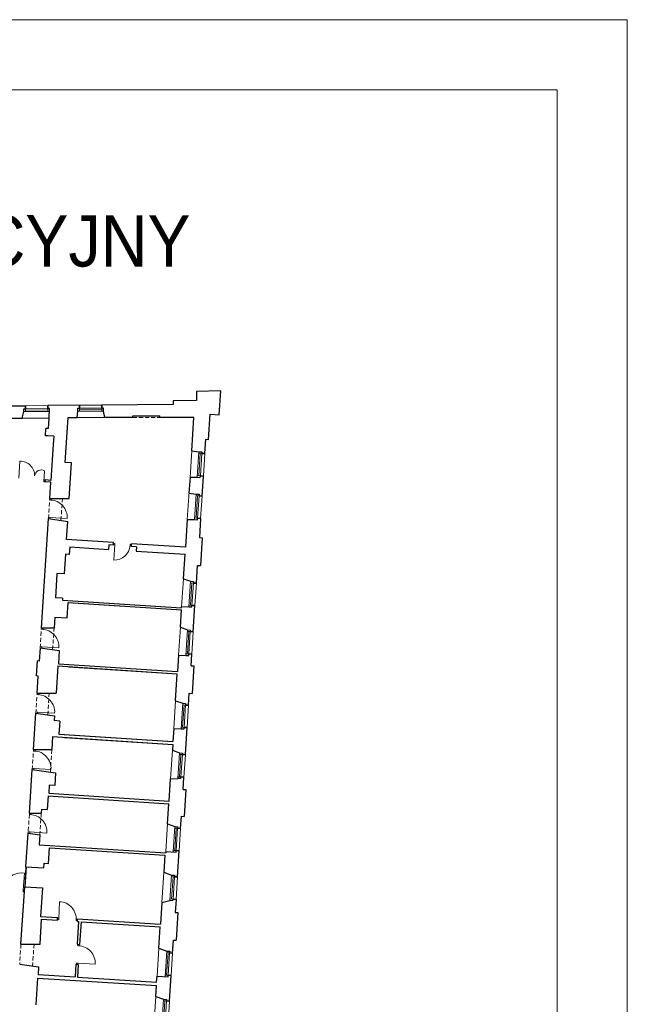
# Model space of a CAD drawing. Header units: centimetres. Extents: x 690840 to 714026, y 27673 to 40762.
# Tile 10 of 162: x 695501 to 695653, y 37516 to 37762. Entities that reach past the tile are written whole.
import ezdxf

# ---------------------------------------------------------------- set-up
doc = ezdxf.new("R2010")
doc.units = ezdxf.units.CM
doc.linetypes.add('DASHED', pattern=[19.05, 12.7, -6.35])
for name, color, linetype, lineweight in [('Drzwi i okna', 51, 'Continuous', 9), ('Opis', 102, 'Continuous', 9), ('Przekrojowa', 253, 'Continuous', 25), ('Ramka', 255, 'Continuous', 9), ('Widokowa', 140, 'Continuous', 9)]:
    doc.layers.add(name, color=color, linetype=linetype, lineweight=lineweight)
doc.layers.add('Obrys powierzchni', color=50, linetype='Continuous', lineweight=9, plot=False)
doc.styles.add('ARIELCE', font='arial.ttf', dxfattribs={"width": 0.9})

# ---------------------------------------------------------------- blocks, each defined once
blk = doc.blocks.new('zw$2918')
at = {"layer": 'Drzwi i okna', "color": 0}
for p, q in [((3569.7, -430.1), (3574.6, -344.7)), ((3695.7, -447.3), (3698.8, -392.9)), ((3696.2, -438.3), (3695.7, -447.3)), ((3696.2, -438.3), (3702.8, -438.7)), ((3695.7, -447.3), (3702.3, -447.7)), ((3723.9, -538.3), (3724.4, -531.7)), ((3732.9, -538.9), (3723.9, -538.3)), ((3731.9, -538.8), (3732.4, -531.6)), ((3731.9, -538.8), (3731.9, -538.8)), ((3718.3, -625), (3717.9, -631.5)), ((3727.3, -625.6), (3718.3, -625)), ((3725.9, -632.7), (3726.3, -625.6)), ((3726.3, -625.6), (3811.7, -631)), ((4042.2, -762.9), (4048.6, -763.3)), ((4049.1, -755.3), (4042.6, -754.9)), ((4048.9, -758.8), (4044, -838.7)), ((4048.6, -764.3), (4049.1, -755.3)), ((4125.3, -769), (4125.9, -760)), ((4125.4, -768), (4132, -768.4)), ((4125.9, -760), (4132.5, -760.4)), ((3682.3, -1184), (3682.7, -1177.4)), ((3690.2, -1184.5), (3690.7, -1177.3)), ((3691.2, -1184.6), (3682.3, -1184)), ((3690.2, -1184.5), (3690.2, -1184.5)), ((3676.7, -1270.7), (3676.3, -1277.2)), ((3685.7, -1271.3), (3676.7, -1270.7)), ((3684.2, -1278.3), (3684.7, -1271.2)), ((3684.7, -1271.2), (3770, -1276.7)), ((3661.2, -1510.3), (3661.7, -1503.7)), ((3670.2, -1510.9), (3661.2, -1510.3)), ((3669.2, -1510.8), (3669.6, -1504.2)), ((3669.2, -1510.8), (3669.2, -1510.8)), ((3669.6, -1504.2), (3669.6, -1504.2)), ((3655.6, -1597), (3655.2, -1603.5)), ((3664.6, -1597.6), (3655.6, -1597)), ((3663.2, -1604), (3663.6, -1597.5)), ((3663.6, -1597.5), (3748.9, -1603)), ((3642.9, -1791.7), (3643.5, -1785.1)), ((3651.9, -1792.3), (3642.9, -1791.7)), ((3650.9, -1792.2), (3651.4, -1785)), ((3650.9, -1792.2), (3650.9, -1792.2)), ((3651.3, -1785.6), (3651.3, -1785.6)), ((3637.4, -1878.4), (3637, -1884.9)), ((3646.4, -1879), (3637.4, -1878.4)), ((3644.9, -1886), (3645.4, -1879)), ((3645.4, -1879), (3730.7, -1884.4)), ((3622.6, -2109.1), (3623, -2102.5)), ((3631.6, -2109.6), (3622.6, -2109.1)), ((3630.6, -2109.6), (3631, -2103)), ((3630.6, -2109.6), (3630.6, -2109.5)), ((3631, -2103), (3631, -2103)), ((3617, -2195.8), (3616.6, -2202.3)), ((3626, -2196.4), (3617, -2195.8)), ((3624.6, -2202.8), (3625, -2196.3)), ((3625, -2196.3), (3710.3, -2201.8)), ((3591.8, -2486.9), (3598, -2401.6)), ((3591.8, -2485.9), (3591.2, -2494.9)), ((3591.2, -2494.9), (3597.7, -2495.4)), ((3598.2, -2487.4), (3591.8, -2486.9)), ((3769.9, -2629.7), (3773.5, -2544.3)), ((3769.7, -2634.2), (3763.1, -2633.9)), ((3770.1, -2626.3), (3763.5, -2625.9)), ((3770.2, -2625.3), (3769.7, -2634.2)), ((3857, -2629.9), (3856.5, -2638.9)), ((3856.5, -2638.9), (3863, -2639.3)), ((3863.4, -2631.3), (3856.9, -2630.9)), ((3863.3, -2763.9), (3863.8, -2757.2)), ((3872.3, -2764.5), (3863.3, -2763.9)), ((3871.3, -2764.4), (3871.7, -2757.7)), ((3857.8, -2850.7), (3857.4, -2857.1)), ((3866.8, -2851.2), (3857.8, -2850.7)), ((3865.3, -2857.6), (3865.7, -2851.2)), ((3865.7, -2851.2), (3951.1, -2856.6))]:
    blk.add_line(p, q, dxfattribs=at)
at = {"layer": 'Drzwi i okna', "color": 0, "ltscale": 1.6}
for centre, radius, start, end in [((3576.9, -416.8), 72.1, 359.2141, 91.852), ((3682.4, -422.3), 33.7, 60.7354, 172.2871), ((3725.1, -625.3), 86.7, 356.2036, 87.8142), ((3683.4, -1271), 86.7, 356.2036, 87.8142), ((3662.4, -1597.3), 86.7, 356.2036, 87.8142), ((3644.1, -1878.7), 86.7, 356.2036, 87.8142), ((3623.8, -2196), 86.7, 356.2036, 87.8142), ((3584.7, -2496.1), 95.4, 81.999, 151.8038), ((3770.1, -2631), 86.7, 356.1135, 87.7241), ((3864.5, -2850.9), 86.7, 356.2036, 87.8142)]:
    blk.add_arc(centre, radius, start, end, dxfattribs=at)
at = {"layer": 'Drzwi i okna', "color": 0}
for centre, radius, start, end in [((4047.9, -761), 77.8, 267.1102, 356.4843), ((4126.8, -764.7), 78.2, 174.843, 178.1416), ((3513.6, -2484.6), 78.2, 354.1927, 357.4913), ((3778.7, -2630.1), 78.2, 355.2588, 358.5574)]:
    blk.add_arc(centre, radius, start, end, dxfattribs=at)
at = {"layer": 'Przekrojowa', "color": 0, "ltscale": 1.6}
for p, q in [((4577.8, 6.7), (4456.8, 3.7)), ((4456.8, 3.7), (4456.8, -41.3)), ((4570.1, -113.3), (4577.8, 6.7)), ((4456.8, -41.3), (4340.8, -44.1)), ((4340.8, -44.1), (4340.8, -62.1)), ((3057.8, -68.3), (3602.8, -67.7)), ((3587.4, -129.3), (3595.3, -97.5)), ((3872.8, -65.6), (3714.8, -66.8)), ((3861.6, -127.2), (3865.2, -95.4)), ((4340.8, -62.1), (3984.8, -64.7)), ((3999.3, -127.1), (3993.3, -94.3)), ((3116.9, -130), (3587.4, -129.3)), ((3718.4, -181.8), (3721.8, -129.5)), ((3801.1, -351.3), (3815.6, -127.2)), ((3815.6, -127.2), (3861.6, -127.2)), ((4139.3, -127), (3999.3, -127.1)), ((4139.3, -118.9), (4274.3, -118.8)), ((4139.3, -127), (4139.3, -118.9)), ((4274.3, -126.9), (4274.3, -118.8)), ((4443.9, -126.8), (4274.3, -126.9)), ((4433.2, -292.7), (4443.9, -126.8)), ((4517.1, -236.2), (4525.2, -110.4)), ((4525.2, -110.4), (4570.1, -113.3)), ((3703, -217.9), (3705.4, -181)), ((3718.4, -181.8), (3705.4, -181)), ((3716, -218.7), (3703, -217.9)), ((3744.4, -220.6), (3716, -218.7)), ((3744.4, -220.6), (3741.8, -260.9)), ((4498.5, -307.1), (4503.1, -235.3)), ((4503.1, -235.3), (4517.1, -236.2)), ((3741.8, -260.9), (3730.3, -440.5)), ((4433.2, -292.7), (4469.3, -297.5)), ((3833.1, -353.4), (3801.1, -351.3)), ((3821.6, -530.6), (3833.1, -353.4)), ((3702.3, -447.7), (3702.8, -438.7)), ((3730.3, -440.5), (3702.8, -438.7)), ((4424.8, -424.2), (4419.6, -504.3)), ((4424.8, -424), (4461.1, -424.7)), ((4484.8, -518.7), (4491.3, -418.9)), ((3729.7, -449.5), (3702.3, -447.7)), ((3724.4, -531.7), (3729.7, -449.5)), ((3724.4, -531.7), (3821.6, -530.6)), ((4419.6, -504.3), (4455.6, -509)), ((3682.7, -1177.4), (3717.9, -631.5)), ((3717.9, -631.5), (3814.2, -645.2)), ((4411.1, -635.7), (4402.1, -774.6)), ((4411.1, -635.5), (4447.4, -636.3)), ((4477.6, -630.5), (4471.4, -726.3)), ((3808.4, -736.6), (3814.2, -645.2)), ((4042.9, -751.6), (3808.4, -736.6)), ((4471.4, -726.3), (4485.4, -727.2)), ((4485.4, -727.2), (4476.4, -866.3)), ((3824.1, -772.7), (3821.6, -810.6)), ((3824.1, -772.7), (4017.7, -785.1)), ((4019.1, -763.1), (4017.7, -785.1)), ((4042, -764.6), (4019.1, -763.1)), ((4042, -764.6), (4042.9, -751.6)), ((4131.9, -770.3), (4132.7, -757.4)), ((4156.8, -771.9), (4131.9, -770.3)), ((4156.8, -771.9), (4131.9, -770.3)), ((4402.1, -774.6), (4132.7, -757.4)), ((4156.8, -771.9), (4155.4, -793.9)), ((3802.7, -809.4), (3796.4, -907.2)), ((3821.6, -810.6), (3802.7, -809.4)), ((4155.4, -793.9), (4399.9, -809.5)), ((4392, -931.6), (4399.9, -809.5)), ((4456.7, -954.2), (4462.5, -865.4)), ((4462.5, -865.4), (4476.4, -866.3)), ((3760.4, -904.9), (3752.6, -1026.6)), ((3796.4, -907.2), (3760.4, -904.9)), ((4392, -931.6), (4427.5, -944.6)), ((3788.5, -1028.9), (3752.6, -1026.6)), ((3788.5, -1028.9), (3787.9, -1038.9)), ((3787.9, -1038.9), (4382.6, -1077)), ((3811.2, -1127.4), (3816.2, -1050.6)), ((3816.2, -1050.6), (4382, -1087.1)), ((3816.2, -1050.6), (4382, -1087.1)), ((3841.1, -1052.2), (4382, -1087.1)), ((3841.1, -1052.2), (4382, -1087.1)), ((4382.6, -1077), (4383, -1071.3)), ((4383, -1071.1), (4419.3, -1071.8)), ((4441.1, -1196.7), (4449.5, -1066)), ((3749.3, -1123.4), (3745.9, -1176.6)), ((3749.3, -1123.4), (3811.2, -1127.4)), ((4376.4, -1174.1), (4382, -1087.1)), ((3682.7, -1177.4), (3745.9, -1176.6)), ((4376.4, -1174.1), (4411.9, -1187.1)), ((3676.3, -1277.2), (3672, -1343)), ((3676.3, -1277.2), (3771.6, -1290.7)), ((3771.6, -1290.7), (3767.4, -1356)), ((4367.4, -1313.8), (4362.2, -1394.4)), ((4367.4, -1313.6), (4403.7, -1314.3)), ((4430.1, -1366.4), (4433.9, -1308.5)), ((3658.2, -1417.3), (3663, -1342.5)), ((3672, -1343), (3663, -1342.5)), ((3764.6, -1367.5), (3755.9, -1502.6)), ((3764.6, -1367.5), (4361.4, -1406)), ((3767.4, -1356), (4362.2, -1394.4)), ((3820.5, -1371.1), (4361.4, -1406)), ((4430.1, -1366.4), (4444.1, -1367.3)), ((4444.1, -1367.3), (4435.3, -1504.5)), ((3667.2, -1417.9), (3658.2, -1417.3)), ((3661.7, -1503.7), (3667.2, -1417.9)), ((4352.7, -1540.8), (4361.4, -1406)), ((3661.7, -1503.7), (3755.9, -1502.6)), ((4417.4, -1563.4), (4421.3, -1503.6)), ((4421.3, -1503.6), (4435.3, -1504.5)), ((4352.7, -1540.8), (4388.2, -1553.8)), ((3643.5, -1785.1), (3655.2, -1603.5)), ((3655.2, -1603.5), (3748.6, -1616.7)), ((3748.6, -1616.7), (3747, -1640.5)), ((3774, -1642.2), (3747, -1640.5)), ((3774, -1642.2), (3769.7, -1708.5)), ((3738.9, -1720.1), (3734.8, -1784)), ((3738.9, -1720.1), (4338.6, -1758.9)), ((3769.7, -1708.5), (4339.5, -1745.3)), ((3769.7, -1708.5), (4339.5, -1745.3)), ((3798.6, -1710.4), (4339.5, -1745.3)), ((3798.6, -1710.4), (4339.5, -1745.3)), ((4343.7, -1680.4), (4339.5, -1745.3)), ((4343.7, -1680.3), (4380, -1681)), ((4401.5, -1809.9), (4410.2, -1675.2)), ((3797.8, -1723.9), (4338.6, -1758.9)), ((4338.6, -1758.9), (4336.8, -1788.2)), ((3643.4, -1785.1), (3734.8, -1784)), ((4336.8, -1788.2), (4372.3, -1801.2)), ((3623, -2102.5), (3637, -1884.9)), ((3637, -1884.9), (3753.3, -1901.4)), ((3753.3, -1901.4), (3749.2, -1964.3)), ((3722.3, -1962.5), (3719.6, -2002.9)), ((3749.2, -1964.3), (3722.3, -1962.5)), ((4320.4, -2041.7), (4327.5, -1931.1)), ((4327.5, -1931.1), (4364.1, -1928.5)), ((4378.8, -1929.5), (4364.1, -1928.5)), ((4390.3, -1983.6), (4394.2, -1922.7)), ((3719.6, -2002.9), (4320.4, -2041.7)), ((4390.3, -1983.6), (4404.3, -1984.5)), ((4404.3, -1984.5), (4395.6, -2118.6)), ((3715.8, -2016.3), (3711.4, -2084.1)), ((3715.8, -2016.3), (4319.5, -2055.2)), ((4313, -2155.9), (4319.5, -2055.2)), ((3623, -2102.5), (3682.2, -2101.8)), ((3683.4, -2082.3), (3682.2, -2101.8)), ((3683.4, -2082.3), (3711.4, -2084.1)), ((4313, -2155.9), (4348.5, -2168.9)), ((4377.7, -2178.6), (4381.7, -2117.7)), ((4381.7, -2117.7), (4395.6, -2118.6)), ((3605.8, -2369.9), (3616.6, -2202.3)), ((3616.6, -2202.3), (3675.2, -2210.6)), ((3675.2, -2210.6), (3672, -2260)), ((3672, -2260), (4303.7, -2300.7)), ((3718.1, -2353.1), (3723.1, -2275.3)), ((3723.1, -2275.3), (4298.9, -2312.4)), ((4304.1, -2293.9), (4303.7, -2300.7)), ((4362.1, -2421.1), (4370.5, -2290.4)), ((3694.6, -2375.6), (3696.1, -2351.7)), ((3696.1, -2351.7), (3718.1, -2353.1)), ((4298.9, -2312.4), (4293.5, -2397)), ((3605.8, -2369.9), (3694.6, -2375.6)), ((4293.5, -2397), (4332.9, -2411.4)), ((3580.8, -2757.1), (3599.3, -2469.7)), ((3599.3, -2469.7), (3688.2, -2475.4)), ((3688.2, -2475.4), (3678.9, -2618.1)), ((4283.7, -2548.6), (4276.7, -2656.7)), ((4283.7, -2548.6), (4324.7, -2538.7)), ((4339.5, -2539.7), (4324.7, -2538.7)), ((4354.9, -2532.9), (4350.7, -2597.7)), ((4350.7, -2597.7), (4364.7, -2598.6)), ((4364.7, -2598.6), (4355.8, -2736.8)), ((3676.1, -2756), (3684.1, -2632.1)), ((3678.9, -2618.1), (3763.8, -2623.6)), ((3684.1, -2632.1), (3762.9, -2637.2)), ((3762.9, -2637.2), (3763.8, -2623.6)), ((3868.7, -2644), (3861.4, -2757.1)), ((3862.8, -2643.6), (3863.6, -2630.1)), ((3862.8, -2643.6), (3868.7, -2644)), ((3863.6, -2630.1), (4276.7, -2656.7)), ((3880.7, -2644.8), (3873.4, -2757.9)), ((3880.7, -2644.8), (4275.8, -2670.3)), ((4269, -2776.7), (4275.8, -2670.3)), ((4337.6, -2800.8), (4341.8, -2735.9)), ((4341.8, -2735.9), (4355.8, -2736.8)), ((3580.8, -2757.1), (3676.1, -2756)), ((3861.4, -2757.1), (3873.4, -2757.9)), ((4269, -2776.7), (4308.4, -2791.1)), ((3574.4, -2856.9), (3668.7, -2870.3)), ((3668.7, -2870.3), (3666.3, -2907.9)), ((3854.9, -2857), (3850.9, -2919.8)), ((3854.9, -2857), (3866.9, -2857.7)), ((3866.9, -2857.7), (3862.9, -2920.6)), ((3656.5, -3058.7), (3665.1, -2925.5)), ((3665.1, -2925.5), (4256.9, -2963.7)), ((3666.3, -2907.9), (3850.9, -2919.8)), ((3862.9, -2920.6), (4258, -2946.1)), ((4258, -2946.1), (4260, -2915.8)), ((4322.1, -3041.3), (4330.4, -2912.5)), ((4253.5, -3017.2), (4256.9, -2963.7)), ((4253.5, -3017.2), (4292.9, -3031.6))]:
    blk.add_line(p, q, dxfattribs=at)
at = {"layer": 'Przekrojowa', "color": 0}
for p, q in [((3595.2, -82.7), (3603, -82.6)), ((3595.3, -97.5), (3595.2, -82.7)), ((3603, -82.6), (3602.8, -67.7)), ((3602.8, -67.7), (3603, -82.6)), ((3714.9, -81.8), (3714.8, -66.8)), ((3714.8, -66.8), (3714.9, -81.8)), ((3722.7, -81.7), (3714.9, -81.8)), ((3721.8, -129.6), (3722.7, -81.7)), ((3865.2, -95.4), (3865.1, -80.6)), ((3865.1, -80.6), (3872.9, -80.6)), ((3872.9, -80.6), (3872.8, -65.6)), ((3872.8, -65.6), (3872.9, -80.6)), ((3984.9, -79.7), (3984.8, -64.7)), ((3984.8, -64.7), (3984.9, -79.7)), ((3992.7, -79.7), (3984.9, -79.7)), ((3992.8, -94.5), (3992.7, -79.7)), ((4469.3, -297.5), (4484.1, -298.4)), ((4484.1, -298.4), (4483.6, -306.2)), ((4483.6, -306.2), (4498.5, -307.1)), ((4498.5, -307.1), (4483.6, -306.2)), ((4461.1, -424.7), (4475.8, -425.7)), ((4475.8, -425.7), (4476.3, -417.9)), ((4476.3, -417.9), (4491.3, -418.9)), ((4491.3, -418.9), (4476.3, -417.9)), ((4455.6, -509), (4470.4, -510)), ((4470.4, -510), (4469.9, -517.7)), ((4469.9, -517.7), (4484.8, -518.7)), ((4484.8, -518.7), (4469.9, -517.7)), ((4447.4, -636.3), (4462.2, -637.3)), ((4462.2, -637.3), (4462.7, -629.5)), ((4462.7, -629.5), (4477.6, -630.5)), ((4477.6, -630.5), (4462.7, -629.5)), ((4427.5, -944.6), (4442.3, -945.5)), ((4442.3, -945.5), (4441.8, -953.3)), ((4441.8, -953.3), (4456.7, -954.2)), ((4456.7, -954.2), (4441.8, -953.3)), ((4419.3, -1071.8), (4434.1, -1072.8)), ((4434.1, -1072.8), (4434.6, -1065)), ((4434.6, -1065), (4449.5, -1066)), ((4449.5, -1066), (4434.6, -1065)), ((4411.9, -1187.1), (4426.7, -1188)), ((4426.7, -1188), (4426.2, -1195.8)), ((4426.2, -1195.8), (4441.1, -1196.7)), ((4441.1, -1196.7), (4426.2, -1195.8)), ((4403.7, -1314.3), (4418.4, -1315.3)), ((4418.4, -1315.3), (4418.9, -1307.5)), ((4418.9, -1307.5), (4433.9, -1308.5)), ((4433.9, -1308.5), (4418.9, -1307.5)), ((4388.2, -1553.8), (4403, -1554.7)), ((4403, -1554.7), (4402.5, -1562.5)), ((4402.5, -1562.5), (4417.4, -1563.4)), ((4417.4, -1563.4), (4402.5, -1562.5)), ((4380, -1681), (4394.8, -1682)), ((4394.8, -1682), (4395.3, -1674.2)), ((4395.3, -1674.2), (4410.2, -1675.2)), ((4410.2, -1675.2), (4395.3, -1674.2)), ((4372.3, -1801.2), (4387, -1802.2)), ((4387, -1802.2), (4386.5, -1810)), ((4386.5, -1810), (4401.5, -1810.9)), ((4401.5, -1810.9), (4386.5, -1810)), ((4378.8, -1929.5), (4379.3, -1921.7)), ((4379.3, -1921.7), (4394.2, -1922.7)), ((4394.2, -1922.7), (4379.3, -1921.7)), ((4348.5, -2168.9), (4363.3, -2169.9)), ((4363.3, -2169.9), (4362.8, -2177.6)), ((4362.8, -2177.6), (4377.7, -2178.6)), ((4377.7, -2178.6), (4362.8, -2177.6)), ((4304.1, -2293.9), (4355.1, -2297.2)), ((4355.1, -2297.2), (4355.6, -2289.4)), ((4355.6, -2289.4), (4370.5, -2290.4)), ((4370.5, -2290.4), (4355.6, -2289.4)), ((4332.9, -2411.4), (4347.7, -2412.4)), ((4347.7, -2412.4), (4347.2, -2420.1)), ((4347.2, -2420.1), (4362.1, -2421.1)), ((4362.1, -2421.1), (4347.2, -2420.1)), ((4339.5, -2539.7), (4340, -2531.9)), ((4340, -2531.9), (4354.9, -2532.9)), ((4354.9, -2532.9), (4340, -2531.9)), ((4308.4, -2791.1), (4323.2, -2792)), ((4323.2, -2792), (4322.7, -2799.8)), ((4322.7, -2799.8), (4337.6, -2800.8)), ((4337.6, -2800.8), (4322.7, -2799.8)), ((4260, -2915.8), (4315, -2919.3)), ((4315, -2919.3), (4315.5, -2911.6)), ((4315.5, -2911.6), (4330.4, -2912.5)), ((4330.4, -2912.5), (4315.5, -2911.6)), ((4292.9, -3031.6), (4307.7, -3032.5)), ((4307.7, -3032.5), (4307.2, -3040.3)), ((4307.2, -3040.3), (4322.1, -3041.3)), ((4322.1, -3041.3), (4307.2, -3040.3))]:
    blk.add_line(p, q, dxfattribs=at)
at = {"layer": 'Widokowa', "color": 0}
for p, q in [((3722.4, -96.5), (3595.3, -97.5)), ((3715.2, -81.8), (3603, -82.6)), ((3603, -82.6), (3603.1, -97.4)), ((3715, -89.2), (3603, -90)), ((3714.9, -81.8), (3715.1, -96.6)), ((3992.8, -94.5), (3865.2, -95.4)), ((3985.1, -79.7), (3872.9, -80.6)), ((3872.9, -80.6), (3873, -95.4)), ((3985, -87.1), (3873, -88)), ((3984.9, -79.7), (3985, -94.5)), ((4469.3, -297.5), (4461.1, -424.7)), ((4483.6, -306.2), (4468.8, -305.2)), ((4476.2, -305.7), (4469, -417.5)), ((4483.6, -305.9), (4476.3, -417.9)), ((4476.3, -417.9), (4461.6, -417)), ((4455.6, -509), (4447.4, -636.3)), ((4469.9, -517.7), (4455.1, -516.8)), ((4462.5, -517.3), (4455.3, -629)), ((4469.9, -517.5), (4462.7, -629.5)), ((4462.7, -629.5), (4447.9, -628.5)), ((4427.5, -944.6), (4419.3, -1071.8)), ((4441.8, -953.3), (4427, -952.3)), ((4434.4, -952.8), (4427.2, -1064.6)), ((4441.8, -953.1), (4434.6, -1065)), ((4434.6, -1065), (4419.8, -1064.1)), ((4411.9, -1187.1), (4403.7, -1314.3)), ((4426.2, -1195.8), (4411.4, -1194.8)), ((4418.8, -1195.3), (4411.6, -1307.1)), ((4426.2, -1195.5), (4418.9, -1307.5)), ((4418.9, -1307.5), (4404.2, -1306.6)), ((4388.2, -1553.8), (4380, -1681)), ((4402.5, -1562.5), (4387.7, -1561.5)), ((4395.1, -1562), (4387.9, -1673.8)), ((4402.5, -1562.2), (4395.3, -1674.2)), ((4395.3, -1674.2), (4380.5, -1673.3)), ((4372.3, -1801.2), (4364.1, -1928.5)), ((4386.5, -1810), (4371.8, -1809)), ((4379.1, -1809.5), (4371.9, -1921.2)), ((4386.6, -1809.7), (4379.3, -1921.7)), ((4379.3, -1921.7), (4364.6, -1920.8)), ((4348.5, -2168.9), (4340.3, -2296.2)), ((4362.8, -2177.6), (4348, -2176.7)), ((4355.4, -2177.2), (4348.2, -2288.9)), ((4362.8, -2177.4), (4355.6, -2289.4)), ((4355.6, -2289.4), (4340.8, -2288.5)), ((4332.9, -2411.4), (4324.7, -2538.7)), ((4347.2, -2420.1), (4332.4, -2419.2)), ((4339.8, -2419.7), (4332.6, -2531.4)), ((4347.2, -2419.9), (4340, -2531.9)), ((4340, -2531.9), (4325.2, -2530.9)), ((4308.4, -2791.1), (4300.2, -2918.4)), ((4322.7, -2799.8), (4307.9, -2798.8)), ((4315.3, -2799.3), (4308.1, -2911.1)), ((4322.7, -2799.6), (4315.5, -2911.6)), ((4315.5, -2911.6), (4300.7, -2910.6)), ((4292.9, -3031.6), (4284.7, -3158.9)), ((4307.2, -3040.3), (4292.4, -3039.3)), ((4299.8, -3039.8), (4292.6, -3151.6)), ((4307.2, -3040.1), (4299.9, -3152.1))]:
    blk.add_line(p, q, dxfattribs=at)
at = {"layer": 'Widokowa', "color": 0, "ltscale": 1.6}
for p, q in [((3602.8, -67.7), (3714.8, -66.8)), ((3872.8, -65.6), (3984.8, -64.7)), ((3587.4, -129.3), (3721.9, -129.2)), ((3861.6, -127.2), (3999.3, -127.1)), ((3861.6, -127.2), (3999.3, -127.1)), ((4424.8, -424.2), (4433.2, -292.7)), ((4491.3, -418.9), (4498.5, -307.1)), ((4411.1, -635.7), (4420.1, -496)), ((4477.6, -630.5), (4484.8, -518.7)), ((4383, -1071.3), (4392, -931.6)), ((4449.5, -1066), (4456.7, -954.2)), ((4367.4, -1313.8), (4376.4, -1174.1)), ((4433.9, -1308.5), (4441.1, -1196.7)), ((4343.7, -1680.4), (4352.7, -1540.8)), ((4410.2, -1675.2), (4417.4, -1563.4)), ((4327.5, -1931.1), (4336.8, -1788.2)), ((4394.2, -1922.7), (4401.5, -1810.9)), ((4304.1, -2293.9), (4313, -2155.9)), ((4370.5, -2290.4), (4377.7, -2178.6)), ((3605.8, -2369.9), (3599.3, -2469.7)), ((3607.8, -2370), (3601.3, -2469.8)), ((4283.7, -2548.6), (4293.3, -2399.3)), ((4354.9, -2532.9), (4362.1, -2421.1)), ((4260, -2915.8), (4269, -2776.7)), ((4330.4, -2912.5), (4337.6, -2800.8)), ((4243.8, -3167.5), (4253.5, -3017.2)), ((4314.9, -3153), (4322.1, -3041.3))]:
    blk.add_line(p, q, dxfattribs=at)
at = {"layer": 'Widokowa', "color": 0, "linetype": 'DASHED', "ltscale": 1.6}
for p, q in [((4139.3, -127), (4274.3, -126.9)), ((3717.9, -631.5), (3724.4, -531.7)), ((3780.5, -640.4), (3787.6, -531)), ((3676.3, -1277.2), (3682.7, -1177.4)), ((3738.8, -1286.1), (3745.9, -1176.6)), ((3655.2, -1603.5), (3661.7, -1503.7)), ((3714.8, -1612), (3721.8, -1503)), ((3637, -1884.9), (3643.5, -1785.1)), ((3727.4, -1897.7), (3734.8, -1784)), ((3622.6, -2109.1), (3616.6, -2202.3)), ((3682.2, -2101.8), (3675.2, -2210.6)), ((3580.8, -2757.1), (3574.4, -2856.9)), ((3646.1, -2756.3), (3639, -2866.1))]:
    blk.add_line(p, q, dxfattribs=at)

msp = doc.modelspace()

# ---------------------------------------------------------------- linework, layer by layer
at = {"layer": 'Obrys powierzchni', "ltscale": 1.6}
for points in [[(693552.62, 37762.32), (695652.62, 37762.32), (695652.62, 36277.32), (693552.62, 36277.32)], [(693570.12, 37744.82), (695635.12, 37744.82), (695635.12, 36294.82), (693570.12, 36294.82)]]:
    msp.add_lwpolyline(points, close=True, dxfattribs=at)

# ---------------------------------------------------------------- block references
at = {"layer": 'Ramka', "color": 251, "xscale": 0.05, "yscale": 0.05, "zscale": 0.05}
msp.add_blockref('zw$2918', (695322.23, 37669.34), dxfattribs=at)

# ---------------------------------------------------------------- texts
at = {"layer": 'Opis', "insert": (695330.24, 37713.58), "char_height": 14, "width": 724.063, "attachment_point": 1, "rotation": 359.981, "style": 'ARIELCE'}
msp.add_mtext('\\pxsm1,ql;{\\fArial|b0|i0|c238|p34;\\H0.916668x;SCHEMAT LOKALIZACYJNY}', dxfattribs=at)

doc.saveas('drawing.dxf')
